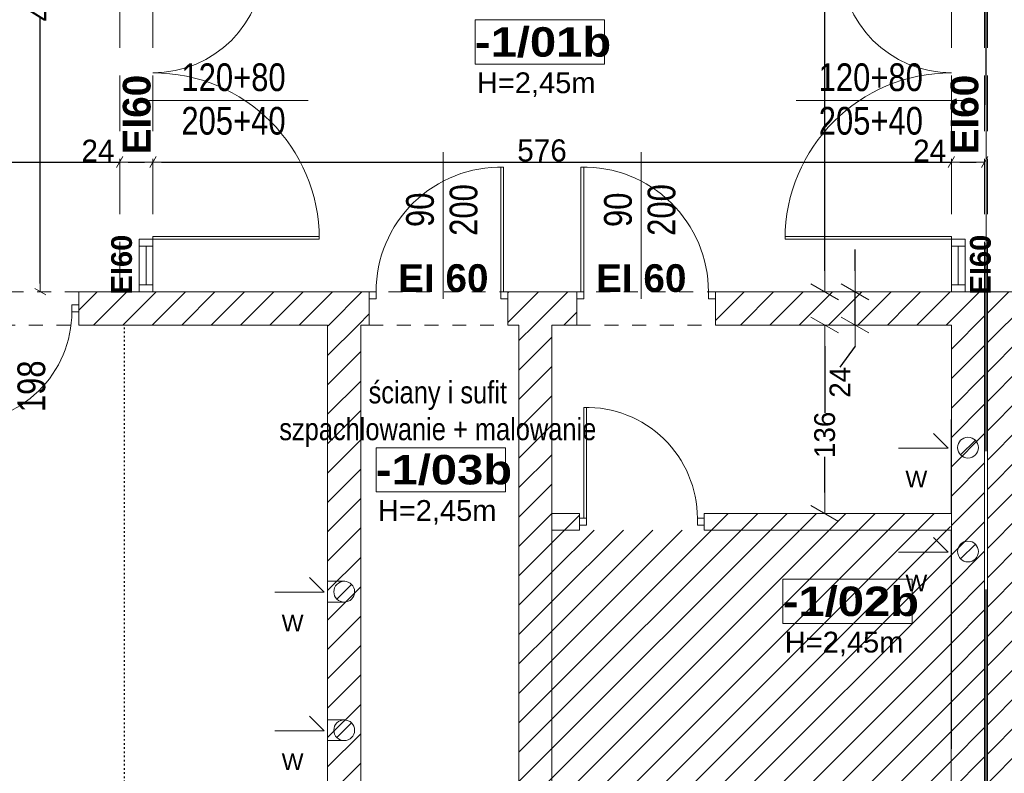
# Model space of a CAD drawing. Header units: millimetres. Extents: x -44596 to 32114, y 34976 to 82978.
# Tile 31 of 63: x 25605 to 26315, y 56073 to 56617. Entities that reach past the tile are written whole.
import ezdxf

# ---------------------------------------------------------------- set-up
doc = ezdxf.new("R2010")
doc.units = ezdxf.units.MM
doc.header["$MEASUREMENT"] = 0
for name, pattern in [('ACAD_ISO02W100', [60, 40, -20]), ('ACAD_ISO03W100', [3, 1.2, -1.8]), ('Dashed-002', [20, 10, -10]), ('Przerywana długa', [250, 150, -100])]:
    doc.linetypes.add(name, pattern=pattern)
for name, color, linetype in [('311-RS', 7, 'Continuous'), ('499-Wymiary i opisy', 7, 'Continuous'), ('500-opisy p.poż', 7, 'Continuous'), ('MF-NR', 7, 'Continuous'), ('MF_AREA_BLOCK', 7, 'Continuous'), ('MF_KRESKOWANIE', 7, 'Continuous'), ('MF_NR', 7, 'Continuous'), ('MF_OKNA', 7, 'Continuous'), ('MF_OPISY', 7, 'Continuous'), ('MF_przerywana', 7, 'Continuous'), ('MF_SCIANY_DZIAL', 7, 'Continuous'), ('MF_SCIANY_KONSTR', 7, 'Continuous'), ('MF_WIDOK', 7, 'Continuous'), ('MF_WYM_DUŻE', 7, 'Continuous')]:
    doc.layers.add(name, color=color, linetype=linetype)
doc.styles.add('GENERATED_STYLE_2', font='txt')
doc.styles.add('GENERATED_STYLE_4', font='txt')
doc.styles.add('GENERATED_STYLE_5', font='txt')
doc.styles.add('GENERATED_STYLE_6', font='txt')
doc.dimstyles.new('GENERATED_STYLE__2', dxfattribs={"dimtxt": 16, "dimasz": 6.08, "dimexe": 0.18, "dimexo": 0.0625, "dimgap": 0.09, "dimtad": 1, "dimdec": 0, "dimzin": 0, "dimdsep": 46, "dimtxsty": 'GENERATED_STYLE_4', "dimblk": 'ARROWHEAD_2', "dimblk1": 'ARROWHEAD_2', "dimblk2": 'ARROWHEAD_2', "dimcen": 0.09, "dimse1": 1, "dimse2": 1, "dimclrd": 7, "dimclre": 7, "dimclrt": 7, "dimadec": 0, "dimazin": 0, "dimtfac": 1, "dimtdec": 4, "dimtmove": 0, "dimatfit": 3, "dimfxl": 1, "dimtolj": 1, "dimtzin": 0, "dimarcsym": 0})
doc.dimstyles.new('GENERATED_STYLE__3', dxfattribs={"dimtxt": 16, "dimasz": 6.08, "dimexe": 0.18, "dimexo": 0.0625, "dimgap": 0.09, "dimtad": 1, "dimtih": 1, "dimtoh": 1, "dimdec": 0, "dimzin": 0, "dimdsep": 46, "dimtxsty": 'GENERATED_STYLE_4', "dimblk": 'ARROWHEAD_2', "dimblk1": 'ARROWHEAD_2', "dimblk2": 'ARROWHEAD_2', "dimcen": 0.09, "dimse1": 1, "dimse2": 1, "dimclrd": 7, "dimclre": 7, "dimclrt": 7, "dimadec": 0, "dimazin": 0, "dimtfac": 1, "dimtdec": 4, "dimtmove": 0, "dimatfit": 3, "dimfxl": 1, "dimtolj": 1, "dimtzin": 0, "dimarcsym": 0})
doc.dimstyles.new('GENERATED_STYLE__6', dxfattribs={"dimtxt": 15, "dimasz": 15.2, "dimexe": 0.18, "dimexo": 0.0625, "dimgap": 0.09, "dimtad": 1, "dimdec": 0, "dimzin": 0, "dimdsep": 46, "dimtxsty": 'GENERATED_STYLE_2', "dimblk": 'ARROWHEAD_2', "dimblk1": 'ARROWHEAD_2', "dimblk2": 'ARROWHEAD_2', "dimcen": 0.09, "dimse1": 1, "dimse2": 1, "dimclrd": 7, "dimclre": 7, "dimclrt": 7, "dimadec": 0, "dimazin": 0, "dimtfac": 1, "dimtdec": 4, "dimtmove": 0, "dimatfit": 3, "dimfxl": 1, "dimtolj": 1, "dimtzin": 0, "dimarcsym": 0})
pattern_1 = [(45, (5608535.791, 4486378.817), (-10.606601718, 10.606601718), [])]

# ---------------------------------------------------------------- blocks, each defined once
blk = doc.blocks.new('ARROWHEAD_2')
at = {"color": 0, "linetype": 'Continuous', "lineweight": 0}
for p, q in [((-0.378, -0.655), (0.378, 0.655)), ((0, 0), (-1, 0))]:
    blk.add_line(p, q, dxfattribs=at)
blk = doc.blocks.new('*D93')
at = {"layer": 'Defpoints', "color": 0}
for p in [(26185.85, 56396.49), (26277.19, 56396.49), (26277.06, 56260.49)]:
    blk.add_point(p, dxfattribs=at)
at = {"layer": 'MF_WYM_DUŻE', "color": 7, "linetype": 'Continuous', "lineweight": -2}
for p, q in [((26185.85, 56381.29), (26185.85, 56333.14)), ((26185.85, 56275.69), (26185.85, 56301.24))]:
    blk.add_line(p, q, dxfattribs=at)
at = {"layer": 'MF_WYM_DUŻE', "color": 7, "lineweight": -2, "xscale": 15.2, "yscale": 15.2, "zscale": 15.2}
for p, rotation in [((26185.85, 56396.49), 90), ((26185.85, 56260.49), 270)]:
    blk.add_blockref('ARROWHEAD_2', p, dxfattribs=dict(at, rotation=rotation))
at = {"layer": 'MF_WYM_DUŻE', "color": 7, "lineweight": 13, "insert": (26185.85, 56317.19), "char_height": 15, "attachment_point": 5, "rotation": 90, "style": 'GENERATED_STYLE_2'}
blk.add_mtext('\\A1;136', dxfattribs=at)
blk = doc.blocks.new('*D94')
at = {"layer": 'Defpoints', "color": 0}
for p in [(26207.72, 56420.49), (26272.19, 56420.49), (26277.19, 56396.49)]:
    blk.add_point(p, dxfattribs=at)
at = {"layer": 'MF_WYM_DUŻE', "color": 7, "linetype": 'Continuous', "lineweight": -2}
for p, q in [((26207.72, 56435.69), (26207.72, 56450.89)), ((26207.72, 56396.49), (26207.72, 56420.49)), ((26207.72, 56381.29), (26196.79, 56366.09))]:
    blk.add_line(p, q, dxfattribs=at)
at = {"layer": 'MF_WYM_DUŻE', "color": 7, "lineweight": -2, "xscale": 15.2, "yscale": 15.2, "zscale": 15.2}
for p, rotation in [((26207.72, 56420.49), 270), ((26207.72, 56396.49), 90)]:
    blk.add_blockref('ARROWHEAD_2', p, dxfattribs=dict(at, rotation=rotation))
at = {"layer": 'MF_WYM_DUŻE', "color": 7, "lineweight": 13, "insert": (26196.79, 56355.16), "char_height": 15, "attachment_point": 5, "rotation": 90, "style": 'GENERATED_STYLE_2'}
blk.add_mtext('\\A1;24', dxfattribs=at)
blk = doc.blocks.new('*D95')
at = {"layer": 'Defpoints', "color": 0}
for p in [(26185.85, 57188.49), (26277.19, 57188.49), (26272.19, 56420.49)]:
    blk.add_point(p, dxfattribs=at)
at = {"layer": 'MF_WYM_DUŻE', "color": 7, "linetype": 'Continuous', "lineweight": -2}
for p, q in [((26185.85, 57173.29), (26185.85, 56821.19)), ((26185.85, 56435.69), (26185.85, 56787.96))]:
    blk.add_line(p, q, dxfattribs=at)
at = {"layer": 'MF_WYM_DUŻE', "color": 7, "lineweight": -2, "xscale": 15.2, "yscale": 15.2, "zscale": 15.2}
for p, rotation in [((26185.85, 57188.49), 90), ((26185.85, 56420.49), 270)]:
    blk.add_blockref('ARROWHEAD_2', p, dxfattribs=dict(at, rotation=rotation))
at = {"layer": 'MF_WYM_DUŻE', "color": 7, "lineweight": 13, "insert": (26185.85, 56804.57), "char_height": 15, "attachment_point": 5, "rotation": 90, "style": 'GENERATED_STYLE_2'}
blk.add_mtext('\\A1;768', dxfattribs=at)
blk = doc.blocks.new('*D106')
at = {"layer": '499-Wymiary i opisy', "color": 7, "linetype": 'Continuous', "lineweight": -2}
blk.add_line((24781.27, 56514.11), (25671.11, 56514.11), dxfattribs=at)
at = {"layer": 'Defpoints', "color": 0}
for p in [(25677.19, 56696.49), (25677.19, 56514.11), (24775.19, 56420.49)]:
    blk.add_point(p, dxfattribs=at)
at = {"layer": '499-Wymiary i opisy', "color": 7, "lineweight": -2, "xscale": 6.080000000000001, "yscale": 6.080000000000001, "zscale": 6.080000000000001, "rotation": 180}
blk.add_blockref('ARROWHEAD_2', (24775.19, 56514.11), dxfattribs=at)
at = {"layer": '499-Wymiary i opisy', "color": 7, "lineweight": -2, "xscale": 6.080000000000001, "yscale": 6.080000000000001, "zscale": 6.080000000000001}
blk.add_blockref('ARROWHEAD_2', (25677.19, 56514.11), dxfattribs=at)
at = {"layer": '499-Wymiary i opisy', "color": 7, "lineweight": 13, "insert": (25218.89, 56522.37), "char_height": 16, "attachment_point": 5, "style": 'GENERATED_STYLE_4'}
blk.add_mtext('\\A1;902', dxfattribs=at)
blk = doc.blocks.new('*D107')
at = {"layer": '499-Wymiary i opisy', "color": 7, "linetype": 'Continuous', "lineweight": -2}
for p, q in [((25652.06, 56514.11), (25671.11, 56514.11)), ((25671.11, 56514.11), (25677.19, 56514.11)), ((25683.27, 56514.11), (25695.11, 56514.11))]:
    blk.add_line(p, q, dxfattribs=at)
at = {"layer": 'Defpoints', "color": 0}
for p in [(25677.19, 56696.49), (25701.19, 56696.49), (25701.19, 56514.11)]:
    blk.add_point(p, dxfattribs=at)
at = {"layer": '499-Wymiary i opisy', "color": 7, "lineweight": -2, "xscale": 6.080000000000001, "yscale": 6.080000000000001, "zscale": 6.080000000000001, "rotation": 180}
blk.add_blockref('ARROWHEAD_2', (25677.19, 56514.11), dxfattribs=at)
at = {"layer": '499-Wymiary i opisy', "color": 7, "lineweight": -2, "xscale": 6.080000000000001, "yscale": 6.080000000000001, "zscale": 6.080000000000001}
blk.add_blockref('ARROWHEAD_2', (25701.19, 56514.11), dxfattribs=at)
at = {"layer": '499-Wymiary i opisy', "color": 7, "lineweight": 13, "insert": (25661.54, 56522.23), "char_height": 16, "attachment_point": 5, "style": 'GENERATED_STYLE_4'}
blk.add_mtext('\\A1;24', dxfattribs=at)
blk = doc.blocks.new('*D108')
at = {"layer": '499-Wymiary i opisy', "color": 7, "linetype": 'Continuous', "lineweight": -2}
blk.add_line((25707.27, 56514.11), (26271.11, 56514.11), dxfattribs=at)
at = {"layer": 'Defpoints', "color": 0}
for p in [(25701.19, 56696.49), (26277.19, 56514.11), (26277.19, 56420.49)]:
    blk.add_point(p, dxfattribs=at)
at = {"layer": '499-Wymiary i opisy', "color": 7, "lineweight": -2, "xscale": 6.080000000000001, "yscale": 6.080000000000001, "zscale": 6.080000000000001, "rotation": 180}
blk.add_blockref('ARROWHEAD_2', (25701.19, 56514.11), dxfattribs=at)
at = {"layer": '499-Wymiary i opisy', "color": 7, "lineweight": -2, "xscale": 6.080000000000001, "yscale": 6.080000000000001, "zscale": 6.080000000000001}
blk.add_blockref('ARROWHEAD_2', (26277.19, 56514.11), dxfattribs=at)
at = {"layer": '499-Wymiary i opisy', "color": 7, "lineweight": 13, "insert": (25981.89, 56522.37), "char_height": 16, "attachment_point": 5, "style": 'GENERATED_STYLE_4'}
blk.add_mtext('\\A1;576', dxfattribs=at)
blk = doc.blocks.new('*D109')
at = {"layer": '499-Wymiary i opisy', "color": 7, "linetype": 'Continuous', "lineweight": -2}
for p, q in [((26252.06, 56514.11), (26271.11, 56514.11)), ((26271.11, 56514.11), (26277.19, 56514.11)), ((26283.27, 56514.11), (26295.11, 56514.11))]:
    blk.add_line(p, q, dxfattribs=at)
at = {"layer": 'Defpoints', "color": 0}
for p in [(26301.19, 56514.11), (26277.19, 56420.49), (26301.19, 56420.49)]:
    blk.add_point(p, dxfattribs=at)
at = {"layer": '499-Wymiary i opisy', "color": 7, "lineweight": -2, "xscale": 6.080000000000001, "yscale": 6.080000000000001, "zscale": 6.080000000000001, "rotation": 180}
blk.add_blockref('ARROWHEAD_2', (26277.19, 56514.11), dxfattribs=at)
at = {"layer": '499-Wymiary i opisy', "color": 7, "lineweight": -2, "xscale": 6.080000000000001, "yscale": 6.080000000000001, "zscale": 6.080000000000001}
blk.add_blockref('ARROWHEAD_2', (26301.19, 56514.11), dxfattribs=at)
at = {"layer": '499-Wymiary i opisy', "color": 7, "lineweight": 13, "insert": (26261.54, 56522.23), "char_height": 16, "attachment_point": 5, "style": 'GENERATED_STYLE_4'}
blk.add_mtext('\\A1;24', dxfattribs=at)
blk = doc.blocks.new('*D115')
at = {"layer": '499-Wymiary i opisy', "color": 7, "linetype": 'Continuous', "lineweight": -2}
for p, q in [((25619.95, 56834.41), (25619.95, 56648.25)), ((25619.95, 56426.57), (25619.95, 56618.61))]:
    blk.add_line(p, q, dxfattribs=at)
at = {"layer": 'Defpoints', "color": 0}
for p in [(25619.95, 56840.49), (25677.19, 56840.49), (25677.19, 56420.49)]:
    blk.add_point(p, dxfattribs=at)
at = {"layer": '499-Wymiary i opisy', "color": 7, "lineweight": -2, "xscale": 6.080000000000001, "yscale": 6.080000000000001, "zscale": 6.080000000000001}
for p, rotation in [((25619.95, 56840.49), 90), ((25619.95, 56420.49), 270)]:
    blk.add_blockref('ARROWHEAD_2', p, dxfattribs=dict(at, rotation=rotation))
at = {"layer": '499-Wymiary i opisy', "color": 7, "lineweight": 13, "insert": (25619.95, 56633.43), "char_height": 16, "attachment_point": 5, "rotation": 90, "style": 'GENERATED_STYLE_4'}
blk.add_mtext('\\A1;420', dxfattribs=at)

msp = doc.modelspace()

# ---------------------------------------------------------------- hatches: boundary and pattern name
at = {"layer": 'MF_KRESKOWANIE', "linetype": 'Continuous', "lineweight": 13}
h = msp.add_hatch(dxfattribs=at)
h.set_pattern_fill('bloczki_ceramiczne', color=251, style=0, pattern_type=2)
h.set_pattern_definition(pattern_1)
h.paths.add_polyline_path([(25647.69, 56420.49), (25647.69, 56396.49), (25667.69, 56396.49), (25797.44, 56396.49), (25797.44, 56420.49)])
h = msp.add_hatch(dxfattribs=at)
h.set_pattern_fill('bloczki_ceramiczne', color=251, style=0, pattern_type=2)
h.set_pattern_definition(pattern_1)
h.paths.add_polyline_path([(25797.44, 56420.49), (25797.44, 56396.49), (25817.44, 56396.49), (25837.19, 56396.49), (25857.19, 56396.49), (25857.19, 56420.49)])
h = msp.add_hatch(dxfattribs=at)
h.set_pattern_fill('bloczki_ceramiczne', color=251, style=0, pattern_type=2)
h.set_pattern_definition(pattern_1)
h.paths.add_polyline_path([(25809.19, 55782.49), (26259.19, 55782.49), (26301.19, 55782.49), (26301.19, 55820.49), (26301.19, 56420.49), (26277.19, 56420.49), (26277.19, 56090.49), (26277.19, 55820.49), (26259.19, 55820.49), (25851.19, 55820.49), (25809.19, 55820.49)])
h = msp.add_hatch(dxfattribs=at)
h.set_pattern_fill('bloczki_ceramiczne', color=251, style=0, pattern_type=2)
h.set_pattern_definition(pattern_1)
h.paths.add_polyline_path([(26006.94, 56396.49), (26006.94, 56420.49), (25957.19, 56420.49), (25957.19, 56396.49), (25967.19, 56396.49), (25986.94, 56396.49)])
h = msp.add_hatch(dxfattribs=at)
h.set_pattern_fill('bloczki_ceramiczne', color=251, style=0, pattern_type=2)
h.set_pattern_definition(pattern_1)
h.paths.add_polyline_path([(26106.94, 56420.49), (26106.94, 56396.49), (26246.69, 56396.49), (26246.69, 56420.49)])
h = msp.add_hatch(dxfattribs=at)
h.set_pattern_fill('bloczki_ceramiczne', color=251, style=0, pattern_type=2)
h.set_pattern_definition(pattern_1)
h.paths.add_polyline_path([(26246.69, 56396.49), (26277.19, 56396.49), (26277.19, 56420.49), (26246.69, 56420.49)])
h = msp.add_hatch(dxfattribs=at)
h.set_pattern_fill('bloczki_ceramiczne', color=251, style=0, pattern_type=2)
h.set_pattern_definition(pattern_1)
h.paths.add_polyline_path([(26327.19, 56396.49), (26341.69, 56396.49), (26341.69, 56420.49), (26303.19, 56420.49), (26303.19, 55782.49), (26357.19, 55782.49), (26357.19, 55820.49), (26327.19, 55820.49)])
h = msp.add_hatch(dxfattribs=at)
h.set_pattern_fill('bloczki_ceramiczne', color=251, style=0, pattern_type=2)
h.set_pattern_definition(pattern_1)
h.paths.add_polyline_path([(25851.19, 56090.49), (25851.19, 56396.49), (25837.19, 56396.49), (25827.19, 56396.49), (25827.19, 56180.49), (25827.19, 56090.49), (25827.19, 55820.49), (25851.19, 55820.49)])
h = msp.add_hatch(dxfattribs=at)
h.set_pattern_fill('bloczki_ceramiczne', color=251, style=0, pattern_type=2)
h.set_pattern_definition(pattern_1)
h.paths.add_polyline_path([(25988.94, 55820.49), (25988.94, 56396.49), (25986.94, 56396.49), (25967.19, 56396.49), (25965.19, 56396.49), (25965.19, 55820.49)])
h = msp.add_hatch(dxfattribs=at)
h.set_pattern_fill('bloczki_ceramiczne', color=251, style=0, pattern_type=2)
h.set_pattern_definition(pattern_1)
h.paths.add_polyline_path([(25988.94, 56248.49), (26008.94, 56248.49), (26008.94, 56260.49), (25988.94, 56260.49)])
h = msp.add_hatch(dxfattribs=at)
h.set_pattern_fill('bloczki_ceramiczne', color=251, style=0, pattern_type=2)
h.set_pattern_definition(pattern_1)
h.paths.add_polyline_path([(26098.94, 56248.49), (26276.58, 56248.49), (26276.56, 56260.49), (26098.94, 56260.49)])
at = {"layer": 'MF_SCIANY_KONSTR', "linetype": 'Continuous', "lineweight": 13}
h = msp.add_hatch(dxfattribs=at)
h.set_pattern_fill('ceg3a_zwyk3a', color=251, style=0, pattern_type=2)
h.set_pattern_definition(pattern_1)
h.paths.add_polyline_path([(26277.19, 55820.49), (26277.19, 56248.49), (25988.94, 56248.49), (25988.94, 55820.49)])

# ---------------------------------------------------------------- linework, layer by layer
at = {"layer": 'MF-NR', "color": 251, "linetype": 'Continuous', "lineweight": 13}
for p, q in [((25933.59, 56616.66), (26026.93, 56616.66)), ((25933.59, 56584.77), (25933.59, 56616.66)), ((26026.93, 56616.66), (26026.93, 56584.77)), ((25862.12, 56307.96), (25955.46, 56307.96)), ((25862.12, 56276.06), (25862.12, 56307.96)), ((25955.46, 56307.96), (25955.46, 56276.06)), ((26155.69, 56212.94), (26249.03, 56212.94)), ((26155.69, 56181.05), (26155.69, 56212.94)), ((26249.03, 56212.94), (26249.03, 56181.05))]:
    msp.add_line(p, q, dxfattribs=at)
at = {"layer": 'MF-NR', "color": 251, "linetype": 'Continuous', "lineweight": 13, "flags": 128}
for points in [[(26026.93, 56584.77), (25933.59, 56584.77)], [(25955.46, 56276.06), (25862.12, 56276.06)], [(26249.03, 56181.05), (26155.69, 56181.05)]]:
    msp.add_lwpolyline(points, dxfattribs=at)
at = {"layer": 'MF_AREA_BLOCK', "color": 251, "linetype": 'Continuous', "lineweight": 13}
for p, q in [((26274.83, 56307.62), (26264.23, 56318.23)), ((26294.5, 56313.3), (26283.89, 56302.69)), ((26274.82, 56307.59), (26239.03, 56307.59)), ((26274.83, 56232.62), (26264.23, 56243.23)), ((26294.5, 56238.3), (26283.89, 56227.69)), ((26274.82, 56232.59), (26239.03, 56232.59)), ((25824.83, 56203.62), (25814.23, 56214.23)), ((25844.5, 56209.3), (25833.89, 56198.69)), ((26249.03, 56212.94), (26247.53, 56212.94)), ((25824.82, 56203.59), (25789.03, 56203.59)), ((25824.83, 56103.62), (25814.23, 56114.23)), ((25844.5, 56109.3), (25833.89, 56098.69)), ((25824.82, 56103.59), (25789.03, 56103.59))]:
    msp.add_line(p, q, dxfattribs=at)
for centre in [(26289.19, 56307.99), (26289.19, 56232.99), (25839.19, 56203.99), (25839.19, 56103.99)]:
    msp.add_circle(centre, 7.5, dxfattribs=at)
at = {"layer": 'MF_OKNA', "color": 251, "linetype": 'Continuous', "lineweight": 13}
for p, q in [((25813.13, 56558.49), (25691.19, 56558.49)), ((26287.19, 56558.49), (26165.26, 56558.49)), ((25910.66, 56415.49), (25910.66, 56521.3)), ((26053.47, 56415.49), (26053.47, 56521.3)), ((25952.19, 56420.49), (25952.19, 56510.49)), ((25954.19, 56420.49), (25954.19, 56510.49)), ((26009.94, 56420.49), (26009.94, 56510.49)), ((26011.94, 56420.49), (26011.94, 56510.49)), ((25691.19, 56453.49), (25691.19, 56458.49)), ((25701.19, 56458.49), (25691.19, 56458.49)), ((25701.19, 56460.49), (25821.18, 56460.49)), ((25701.19, 56458.49), (25701.19, 56460.49)), ((25701.19, 56458.49), (25821.19, 56458.49)), ((25701.19, 56458.49), (25701.19, 56453.49)), ((26277.19, 56458.49), (26157.19, 56458.49)), ((26277.19, 56460.49), (26157.21, 56460.49)), ((26277.19, 56458.49), (26277.19, 56460.49)), ((26277.19, 56458.49), (26277.19, 56453.49)), ((26277.19, 56458.49), (26287.19, 56458.49)), ((26287.19, 56453.49), (26287.19, 56458.49)), ((25701.19, 56453.49), (25691.19, 56453.49)), ((25696.19, 56453.49), (25696.19, 56425.49)), ((26277.19, 56453.49), (26287.19, 56453.49)), ((26282.19, 56453.49), (26282.19, 56425.49)), ((25701.19, 56425.49), (25691.19, 56425.49)), ((26277.19, 56425.49), (26287.19, 56425.49)), ((25857.19, 56420.49), (25857.19, 56415.49)), ((25862.19, 56420.49), (25857.19, 56420.49)), ((25857.19, 56415.49), (25862.19, 56415.49)), ((25862.19, 56415.49), (25862.19, 56420.49)), ((25952.19, 56415.49), (25952.19, 56420.49)), ((25952.19, 56420.49), (25957.19, 56420.49)), ((25957.19, 56415.49), (25952.19, 56415.49)), ((25957.19, 56420.49), (25957.19, 56415.49)), ((26006.94, 56420.49), (26006.94, 56415.49)), ((26011.94, 56420.49), (26006.94, 56420.49)), ((26006.94, 56415.49), (26011.94, 56415.49)), ((26011.94, 56415.49), (26011.94, 56420.49)), ((26101.94, 56415.49), (26101.94, 56420.49)), ((26101.94, 56420.49), (26106.94, 56420.49)), ((26106.94, 56415.49), (26101.94, 56415.49)), ((26106.94, 56420.49), (26106.94, 56415.49)), ((25647.69, 56410.99), (25642.69, 56410.99)), ((25642.69, 56410.99), (25642.69, 56405.99)), ((25647.69, 56408.49), (25647.69, 56410.99)), ((25857.19, 56408.49), (25857.19, 56410.99)), ((25642.69, 56405.99), (25647.69, 56405.99)), ((26011.94, 56256.99), (26011.94, 56336.97)), ((26013.94, 56256.99), (26013.94, 56336.99)), ((26013.94, 56256.99), (26008.94, 56256.99)), ((26008.94, 56254.49), (26008.94, 56251.99)), ((26008.94, 56251.99), (26013.94, 56251.99)), ((26013.94, 56251.99), (26013.94, 56256.99)), ((26093.94, 56251.99), (26093.94, 56256.99)), ((26093.94, 56256.99), (26098.94, 56256.99)), ((26098.94, 56251.99), (26093.94, 56251.99)), ((26098.94, 56254.49), (26098.94, 56251.99))]:
    msp.add_line(p, q, dxfattribs=at)
at = {"layer": 'MF_OKNA', "color": 251, "linetype": 'Continuous', "lineweight": 13, "flags": 128}
for points in [[(25701.19, 56420.49), (25691.19, 56420.49), (25691.19, 56453.49), (25701.19, 56453.49)], [(26277.19, 56420.49), (26287.19, 56420.49), (26287.19, 56453.49), (26277.19, 56453.49)]]:
    msp.add_lwpolyline(points, close=True, dxfattribs=at)
at = {"layer": 'MF_OKNA', "color": 251, "linetype": 'Continuous', "lineweight": 13}
for centre, radius, start, end in [((25701.19, 56658.49), 80, 270, 0), ((26277.19, 56658.49), 80, 180, 270), ((25701.19, 56458.49), 120, 0, 90), ((26277.19, 56458.49), 120, 90, 180), ((25952.19, 56420.49), 90, 88.72666, 180), ((26011.94, 56420.49), 90, 0, 91.27334), ((25562.69, 56405.99), 80, 268.56746, 0), ((26013.94, 56256.99), 80, 0, 91.43254)]:
    msp.add_arc(centre, radius, start, end, dxfattribs=at)
at = {"layer": 'MF_OPISY', "color": 251, "linetype": 'Przerywana długa', "lineweight": 30, "flags": 128}
msp.add_lwpolyline([(23190.19, 56267.49), (23190.19, 55002.49), (22890.19, 55002.49), (22890.19, 53806.49), (23039.19, 53806.49), (23039.19, 53652.49), (23039.19, 52892.49), (24235.19, 52892.49), (24235.19, 53042.49), (24836.19, 53042.49), (24836.19, 55735.49), (26302.19, 55735.49), (26302.19, 57351.49), (26362.19, 57351.49), (26362.19, 58435.49), (26662.19, 58435.49), (26662.19, 59631.49), (25762.19, 59631.49), (25762.19, 59781.49), (25016.19, 59781.49), (25016.19, 58730.49), (24716.19, 58730.49), (24716.19, 57080.49), (23550.19, 57080.49), (23550.19, 56267.49)], close=True, dxfattribs=at)
at = {"layer": 'MF_przerywana', "color": 251, "linetype": 'ACAD_ISO02W100', "lineweight": 13}
for p, q in [((25677.19, 56696.49), (25677.19, 56420.49)), ((25701.19, 56696.49), (25701.19, 56420.49)), ((26277.19, 56696.49), (26277.19, 56420.49)), ((26301.19, 56696.49), (26301.19, 56420.49)), ((26303.19, 56696.49), (26303.19, 56420.49)), ((25827.19, 56211.49), (25839.57, 56211.49)), ((25827.19, 56196.49), (25839.57, 56196.49)), ((25827.19, 56111.49), (25839.57, 56111.49)), ((25827.19, 56096.49), (25839.57, 56096.49))]:
    msp.add_line(p, q, dxfattribs=at)
at = {"layer": 'MF_przerywana', "color": 251, "linetype": 'Dashed-002', "lineweight": 13, "flags": 128}
for points in [[(25557.69, 56420.49), (25647.69, 56420.49), (25647.69, 56396.49), (25557.69, 56396.49)], [(25857.19, 56396.49), (25957.19, 56396.49), (25957.19, 56420.49), (25857.19, 56420.49)], [(26006.94, 56396.49), (26106.94, 56396.49), (26106.94, 56420.49), (26006.94, 56420.49)]]:
    msp.add_lwpolyline(points, close=True, dxfattribs=at)
at = {"layer": 'MF_SCIANY_DZIAL', "color": 251, "linetype": 'ACAD_ISO03W100', "lineweight": 25}
msp.add_line((25680.62, 55820.49), (25680.62, 56396.49), dxfattribs=at)
at = {"layer": 'MF_SCIANY_DZIAL', "color": 251, "linetype": 'Continuous', "lineweight": 13}
for p, q in [((26008.94, 56260.49), (25988.94, 56260.49)), ((26008.94, 56260.49), (26008.94, 56248.49)), ((26277.06, 56260.49), (26098.94, 56260.49)), ((26098.94, 56260.49), (26098.94, 56248.49)), ((26008.94, 56248.49), (25988.94, 56248.49)), ((26277.06, 56248.49), (26098.94, 56248.49))]:
    msp.add_line(p, q, dxfattribs=at)
at = {"layer": 'MF_SCIANY_KONSTR', "color": 251, "linetype": 'Continuous', "lineweight": 13}
for p, q in [((26302.19, 56696.49), (26302.19, 56420.49)), ((25707.44, 56420.49), (25647.69, 56420.49)), ((25647.69, 56420.49), (25647.69, 56396.49)), ((25857.19, 56420.49), (25707.44, 56420.49)), ((25857.19, 56396.49), (25857.19, 56420.49)), ((26006.94, 56420.49), (25957.19, 56420.49)), ((25957.19, 56420.49), (25957.19, 56396.49)), ((26006.94, 56396.49), (26006.94, 56420.49)), ((26156.69, 56420.49), (26106.94, 56420.49)), ((26106.94, 56420.49), (26106.94, 56396.49)), ((26341.69, 56420.49), (26156.69, 56420.49)), ((26277.19, 56420.49), (26301.19, 56420.49)), ((26301.19, 56420.49), (26301.19, 55820.49)), ((26301.19, 56420.49), (26301.19, 55820.49)), ((26301.19, 56420.49), (26303.19, 56420.49)), ((26303.19, 56420.49), (26303.19, 55796.49)), ((26303.19, 56420.49), (26303.19, 55782.49)), ((26303.19, 56420.49), (26327.19, 56420.49)), ((25647.69, 56396.49), (25707.44, 56396.49)), ((25647.69, 56396.49), (25667.69, 56396.49)), ((25707.44, 56396.49), (25817.44, 56396.49)), ((25797.44, 56396.49), (25827.19, 56396.49)), ((25827.19, 56396.49), (25817.19, 56396.49)), ((25827.19, 56180.49), (25827.19, 56396.49)), ((25851.19, 56090.49), (25851.19, 56396.49)), ((25851.19, 56396.49), (25851.19, 56090.49)), ((25857.19, 56396.49), (25851.19, 56396.49)), ((25851.19, 56396.49), (25857.19, 56396.49)), ((25957.19, 56396.49), (25965.19, 56396.49)), ((25957.19, 56396.49), (25965.19, 56396.49)), ((25965.19, 56396.49), (25965.19, 55820.49)), ((26006.94, 56396.49), (25988.94, 56396.49)), ((25988.94, 56396.49), (25988.94, 55820.49)), ((25988.94, 56396.49), (26006.94, 56396.49)), ((26106.94, 56396.49), (26156.69, 56396.49)), ((26277.19, 56396.49), (26156.69, 56396.49)), ((26277.19, 56396.49), (26277.06, 56260.49)), ((26277.19, 56090.49), (26277.19, 56396.49)), ((26277.19, 56270.49), (26277.19, 56180.49)), ((26277.06, 56248.49), (26277.06, 55820.49)), ((25827.19, 56090.49), (25827.19, 56180.49)), ((25827.19, 55820.49), (25827.19, 56090.49)), ((25851.19, 55820.49), (25851.19, 56090.49))]:
    msp.add_line(p, q, dxfattribs=at)
at = {"layer": 'MF_WIDOK', "color": 251, "linetype": 'Continuous', "lineweight": 15, "flags": 128}
for points in [[(25933.59, 56616.66), (26026.93, 56616.66), (26026.93, 56584.77), (25933.59, 56584.77)], [(25862.12, 56307.96), (25955.46, 56307.96), (25955.46, 56276.06), (25862.12, 56276.06)]]:
    msp.add_lwpolyline(points, close=True, dxfattribs=at)

# ---------------------------------------------------------------- texts
at = {"layer": '311-RS', "color": 251, "linetype": 'Continuous', "lineweight": 13, "insert": (25906.68, 56355.93), "char_height": 16, "attachment_point": 2, "line_spacing_factor": 0.996429, "style": 'GENERATED_STYLE_4'}
msp.add_mtext('\\A1;{\\pqc;\\fArial Narrow|b0|i0|c238|p34;ściany i sufit\\P\\pqc;\\fArial Narrow|b0|i0|c238|p34;szpachlowanie + malowanie}', dxfattribs=at)
at = {"layer": '500-opisy p.poż', "color": 251, "linetype": 'Continuous', "lineweight": 13, "attachment_point": 2, "rotation": 90, "style": 'GENERATED_STYLE_5'}
for insert, char_height in [((25679.45, 56548.35), 20), ((26276.65, 56548.35), 20), ((25671.05, 56440.1), 15), ((26290.62, 56440.1), 15)]:
    msp.add_mtext('\\A1;{\\pqc;\\fArial|b1|i0|c238|p38;EI60}', dxfattribs=dict(at, insert=insert, char_height=char_height))
at = {"layer": '500-opisy p.poż', "color": 251, "linetype": 'Continuous', "lineweight": 13, "char_height": 20, "attachment_point": 2, "style": 'GENERATED_STYLE_5'}
for insert in [(25910.66, 56440.36), (26053.47, 56440.36)]:
    msp.add_mtext('\\A1;{\\pqc;\\fArial|b1|i0|c238|p38;EI 60}', dxfattribs=dict(at, insert=insert))
at = {"layer": 'MF_AREA_BLOCK', "color": 251, "linetype": 'Continuous', "lineweight": 40, "char_height": 12, "attachment_point": 3, "style": 'GENERATED_STYLE_2'}
for insert in [(26259.86, 56291.35), (26259.86, 56216.35), (25809.86, 56187.35), (25809.86, 56087.35)]:
    msp.add_mtext('\\A1;{\\pqr;\\fArial|b0|i0|c238|p38;W}', dxfattribs=dict(at, insert=insert))
at = {"layer": 'MF_NR', "color": 251, "linetype": 'Continuous', "lineweight": 13, "char_height": 21.2625, "attachment_point": 7, "style": 'GENERATED_STYLE_6'}
for s, insert in [('\\A1;{\\pql;\\fArial Black|b0|i0|c238|p38;-1/01b}', (25933.5, 56589.54)), ('\\A1;{\\pql;\\fArial Black|b0|i0|c238|p38;-1/03b}', (25862.03, 56280.84)), ('\\A1;{\\pql;\\fArial Black|b0|i0|c238|p38;-1/02b}', (26155.6, 56185.82))]:
    msp.add_mtext(s, dxfattribs=dict(at, insert=insert))
at = {"layer": 'MF_OKNA', "color": 251, "linetype": 'Continuous', "lineweight": 13, "char_height": 20, "style": 'GENERATED_STYLE_2'}
for s, insert, attachment_point in [('\\A1;{\\W0.800000x;\\pqr;\\fArial|b0|i0|c238|p38;120+80}', (25796.94, 56575.19), 6), ('\\A1;{\\W0.800000x;\\pql;\\fArial|b0|i0|c238|p38;120+80}', (26181.45, 56575.19), 4), ('\\A1;{\\W0.800000x;\\pqr;\\fArial|b0|i0|c238|p38;205+40}', (25796.89, 56543.76), 6), ('\\A1;{\\W0.800000x;\\pql;\\fArial|b0|i0|c238|p38;205+40}', (26181.5, 56543.76), 4)]:
    msp.add_mtext(s, dxfattribs=dict(at, insert=insert, attachment_point=attachment_point))
at = {"layer": 'MF_OKNA', "color": 251, "linetype": 'Continuous', "lineweight": 13, "char_height": 20, "rotation": 90, "style": 'GENERATED_STYLE_2'}
for s, insert, attachment_point in [('\\A1;{\\W0.800000x;\\pqr;\\fArial|b0|i0|c238|p38;200}', (25925.4, 56498.14), 6), ('\\A1;{\\W0.800000x;\\pqr;\\fArial|b0|i0|c238|p38;200}', (26068.21, 56498.14), 6), ('\\A1;{\\W0.800000x;\\pqr;\\fArial|b0|i0|c238|p38;90}', (25893.97, 56492.07), 6), ('\\A1;{\\W0.800000x;\\pqr;\\fArial|b0|i0|c238|p38;90}', (26036.78, 56492.07), 6), ('\\A1;{\\W0.800000x;\\pql;\\fArial|b0|i0|c238|p38;198}', (25613.6, 56333.6), 4)]:
    msp.add_mtext(s, dxfattribs=dict(at, insert=insert, attachment_point=attachment_point))
at = {"layer": 'MF_OPISY', "color": 251, "linetype": 'Continuous', "lineweight": 13, "char_height": 15, "attachment_point": 2, "style": 'GENERATED_STYLE_2'}
for insert in [(25977.69, 56578.83), (25906.22, 56270.12), (26199.8, 56175.11)]:
    msp.add_mtext('\\A1;{\\pqc;\\fArial|b0|i0|c238|p38;H=2,45m}', dxfattribs=dict(at, insert=insert))

# ---------------------------------------------------------------- dimensions: what is measured, and where the dimension line sits
at = {"layer": '499-Wymiary i opisy', "color": 251, "linetype": 'Continuous', "lineweight": 13}
dim = msp.add_linear_dim(base=(25619.95, 56840.49), p1=(25677.19, 56420.49), p2=(25677.19, 56840.49), angle=90, dimstyle='GENERATED_STYLE__2', dxfattribs=at)
dim.commit()
dim.dimension.update_dxf_attribs({"geometry": '*D115', "text_midpoint": (25619.95, 56633.43), "dimtype": 160, "text_rotation": 90})
for base, p1, p2, picture, middle in [((25677.19, 56514.11), (24775.19, 56420.49), (25677.19, 56696.49), '*D106', (25218.89, 56514.11)), ((25701.19, 56514.11), (25677.19, 56696.49), (25701.19, 56696.49), '*D107', (25661.54, 56514.11)), ((26277.19, 56514.11), (25701.19, 56696.49), (26277.19, 56420.49), '*D108', (25981.89, 56514.11)), ((26301.19, 56514.11), (26277.19, 56420.49), (26301.19, 56420.49), '*D109', (26261.54, 56514.11))]:
    dim = msp.add_linear_dim(base=base, p1=p1, p2=p2, dimstyle='GENERATED_STYLE__3', dxfattribs=at)
    dim.commit()
    dim.dimension.update_dxf_attribs({"geometry": picture, "text_midpoint": middle, "dimtype": 160})
at = {"layer": 'MF_WYM_DUŻE', "color": 251, "linetype": 'Continuous', "lineweight": 13}
for base, p1, p2, picture, middle in [((26185.85, 57188.49), (26272.19, 56420.49), (26277.19, 57188.49), '*D95', (26185.85, 56804.57)), ((26207.72, 56420.49), (26277.19, 56396.49), (26272.19, 56420.49), '*D94', (26196.79, 56355.16)), ((26185.85, 56396.49), (26277.06, 56260.49), (26277.19, 56396.49), '*D93', (26185.85, 56317.19))]:
    dim = msp.add_linear_dim(base=base, p1=p1, p2=p2, angle=90, dimstyle='GENERATED_STYLE__6', dxfattribs=at)
    dim.commit()
    dim.dimension.update_dxf_attribs({"geometry": picture, "text_midpoint": middle, "dimtype": 160, "text_rotation": 90})

doc.saveas('drawing.dxf')
